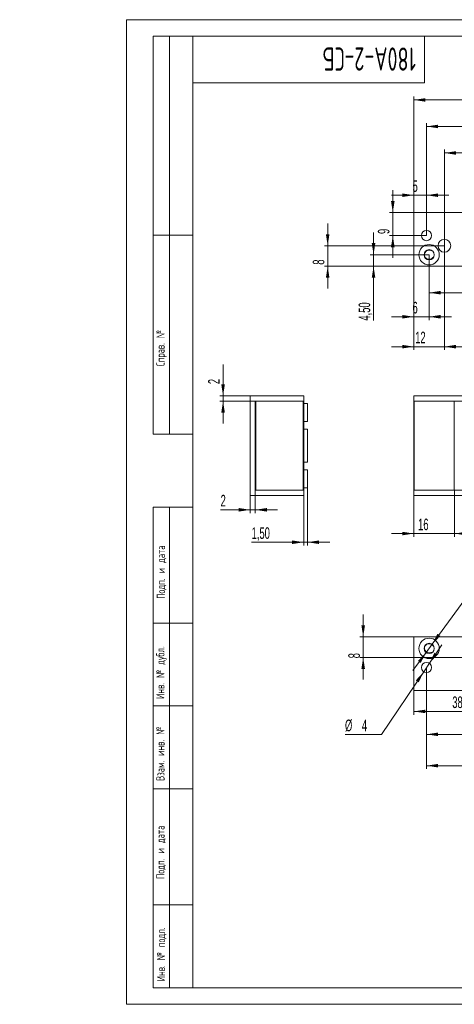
# Model space of a CAD drawing. Header units: millimetres. Extents: x -32 to 544, y -3 to 297.
# Tile 1 of 4: x -32 to 99, y 0 to 297. Entities that reach past the tile are written whole.
import ezdxf

# ---------------------------------------------------------------- set-up
doc = ezdxf.new("R2010")
doc.units = ezdxf.units.MM
doc.layers.add('ОСЕВЫЕ', color=7, linetype='Continuous')
doc.styles.add('SLDTEXTSTYLE0', font='TXT', dxfattribs={"width": 0.605})
doc.styles.add('SLDTEXTSTYLE1', font='TXT', dxfattribs={"width": 0.605, "bigfont": 'bigfont'})
doc.dimstyles.new('SLDDIMSTYLE0', dxfattribs={"dimtxt": 3.5, "dimasz": 3.5, "dimexe": 0, "dimexo": 0.0625, "dimgap": 0.875, "dimtad": 2, "dimlfac": 1.3, "dimrnd": 1e-09, "dimzin": 12, "dimdsep": 46, "dimtxsty": 'SLDTEXTSTYLE0', "dimsah": 1, "dimcen": 0.09, "dimadec": 0, "dimazin": 3, "dimtfac": 1, "dimtdec": 3, "dimtmove": 0, "dimatfit": 0, "dimfxl": 0, "dimfrac": 2, "dimtolj": 1, "dimtzin": 12, "dimarcsym": 0})
doc.dimstyles.new('SLDDIMSTYLE1', dxfattribs={"dimtxt": 3.5, "dimasz": 3.5, "dimexe": 0, "dimexo": 0.0625, "dimgap": 0.875, "dimtad": 2, "dimlfac": 1.3, "dimrnd": 1e-09, "dimzin": 12, "dimdsep": 46, "dimtxsty": 'SLDTEXTSTYLE0', "dimsah": 1, "dimcen": 0.09, "dimadec": 0, "dimazin": 3, "dimtfac": 1, "dimtdec": 3, "dimtofl": 0, "dimtmove": 0, "dimatfit": 3, "dimfxl": 0, "dimfrac": 2, "dimtolj": 1, "dimtzin": 12, "dimarcsym": 0})
doc.dimstyles.new('SLDDIMSTYLE2', dxfattribs={"dimtxt": 3.5, "dimasz": 3.5, "dimexe": 0, "dimexo": 0.0625, "dimgap": 0.875, "dimtad": 0, "dimtih": 1, "dimtoh": 1, "dimlfac": 1.3, "dimrnd": 1e-09, "dimzin": 12, "dimdsep": 46, "dimtxsty": 'SLDTEXTSTYLE0', "dimsah": 1, "dimcen": 0, "dimadec": 0, "dimazin": 3, "dimtfac": 1, "dimtdec": 3, "dimtmove": 0, "dimatfit": 3, "dimfxl": 0, "dimfrac": 2, "dimtolj": 1, "dimtzin": 12, "dimarcsym": 0})

# ---------------------------------------------------------------- blocks, each defined once
blk = doc.blocks.new('_D')
at = {"color": 7, "linetype": 'Continuous', "lineweight": 0}
for p, q in [((86.73, 155.03), (86.73, 141)), ((99.04, 155.03), (99.04, 141)), ((86.73, 142), (80, 142)), ((86.73, 142), (99.04, 142)), ((99.04, 142), (105.77, 142))]:
    blk.add_line(p, q, dxfattribs=at)
for points in [[(86.73, 142), (83.23, 142.53), (83.23, 141.46)], [(99.04, 142), (102.54, 141.46), (102.54, 142.53)]]:
    blk.add_solid(points, dxfattribs=at)
at = {"color": 7, "linetype": 'Continuous', "lineweight": 0, "insert": (88.03, 146.51, -8.58), "char_height": 3.5, "attachment_point": 1, "style": 'SLDTEXTSTYLE0'}
blk.add_mtext('16', dxfattribs=at)
blk = doc.blocks.new('_D_7')
at = {"color": 7, "linetype": 'Continuous', "lineweight": 0}
for p, q in [((86.73, 238.81), (86.73, 273.8)), ((348.27, 238.81), (348.27, 273.8)), ((86.73, 272.8), (348.27, 272.8))]:
    blk.add_line(p, q, dxfattribs=at)
for points in [[(86.73, 272.8), (90.23, 272.26), (90.23, 273.33)], [(348.27, 272.8), (344.77, 273.33), (344.77, 272.26)]]:
    blk.add_solid(points, dxfattribs=at)
at = {"color": 7, "linetype": 'Continuous', "lineweight": 0, "insert": (211.71, 277.31, 0.08), "char_height": 3.5, "attachment_point": 1, "style": 'SLDTEXTSTYLE0'}
blk.add_mtext('340', dxfattribs=at)
blk = doc.blocks.new('_D_8')
at = {"color": 7, "linetype": 'Continuous', "lineweight": 0}
for p, q in [((90.58, 231.88), (90.58, 265.8)), ((90.58, 264.8), (213.66, 264.8)), ((213.66, 231.88), (213.66, 265.8))]:
    blk.add_line(p, q, dxfattribs=at)
for points in [[(90.58, 264.8), (94.08, 264.26), (94.08, 265.33)], [(213.66, 264.8), (210.16, 265.33), (210.16, 264.26)]]:
    blk.add_solid(points, dxfattribs=at)
at = {"color": 7, "linetype": 'Continuous', "lineweight": 0, "insert": (138.95, 269.31, 0.08), "char_height": 3.5, "attachment_point": 1, "style": 'SLDTEXTSTYLE0'}
blk.add_mtext('160', dxfattribs=at)
blk = doc.blocks.new('_D_11')
at = {"color": 7, "linetype": 'Continuous', "lineweight": 0}
for p, q in [((95.96, 228.81), (95.96, 257.8)), ((95.96, 256.8), (208.27, 256.8)), ((208.27, 228.81), (208.27, 257.8))]:
    blk.add_line(p, q, dxfattribs=at)
for points in [[(95.96, 256.8), (99.46, 256.26), (99.46, 257.33)], [(208.27, 256.8), (204.77, 257.33), (204.77, 256.26)]]:
    blk.add_solid(points, dxfattribs=at)
at = {"color": 7, "linetype": 'Continuous', "lineweight": 0, "insert": (145.19, 261.31, 0.08), "char_height": 3.5, "attachment_point": 1, "style": 'SLDTEXTSTYLE0'}
blk.add_mtext('146', dxfattribs=at)
blk = doc.blocks.new('_D_15')
at = {"color": 7, "linetype": 'Continuous', "lineweight": 0}
for p, q in [((91.35, 226.09), (91.35, 213.65)), ((212.89, 226.09), (212.89, 213.65)), ((91.35, 214.65), (212.89, 214.65))]:
    blk.add_line(p, q, dxfattribs=at)
for points in [[(91.35, 214.65), (94.85, 214.11), (94.85, 215.19)], [(212.89, 214.65), (209.39, 215.19), (209.39, 214.11)]]:
    blk.add_solid(points, dxfattribs=at)
at = {"color": 7, "linetype": 'Continuous', "lineweight": 0, "insert": (145.19, 219.16, 0.08), "char_height": 3.5, "attachment_point": 1, "style": 'SLDTEXTSTYLE0'}
blk.add_mtext('158', dxfattribs=at)
blk = doc.blocks.new('_D_20')
at = {"color": 7, "linetype": 'Continuous', "lineweight": 0}
for p, q in [((74.58, 226.1), (74.58, 232.83)), ((91.34, 226.1), (73.58, 226.1)), ((74.58, 226.1), (74.58, 222.64)), ((86.72, 222.64), (73.58, 222.64)), ((74.58, 222.64), (74.58, 206.23))]:
    blk.add_line(p, q, dxfattribs=at)
for points in [[(74.58, 226.1), (75.12, 229.6), (74.04, 229.6)], [(74.58, 222.64), (74.04, 219.14), (75.12, 219.14)]]:
    blk.add_solid(points, dxfattribs=at)
at = {"color": 7, "linetype": 'Continuous', "lineweight": 0, "insert": (70.07, 206.23, 0.08), "char_height": 3.5, "attachment_point": 1, "rotation": 90, "style": 'SLDTEXTSTYLE0'}
blk.add_mtext('4,50', dxfattribs=at)
blk = doc.blocks.new('_D_21')
at = {"color": 7, "linetype": 'Continuous', "lineweight": 0}
for p, q in [((91.35, 226.09), (91.35, 206.39)), ((86.73, 222.63), (86.73, 206.39)), ((86.73, 207.39), (80, 207.39)), ((91.35, 207.39), (86.73, 207.39)), ((91.35, 207.39), (98.08, 207.39))]:
    blk.add_line(p, q, dxfattribs=at)
for points in [[(86.73, 207.39), (83.23, 207.93), (83.23, 206.85)], [(91.35, 207.39), (94.85, 206.85), (94.85, 207.93)]]:
    blk.add_solid(points, dxfattribs=at)
at = {"color": 7, "linetype": 'Continuous', "lineweight": 0, "insert": (86.35, 211.9, 0.08), "char_height": 3.5, "attachment_point": 1, "style": 'SLDTEXTSTYLE0'}
blk.add_mtext('6', dxfattribs=at)
blk = doc.blocks.new('_D_22')
at = {"color": 7, "linetype": 'Continuous', "lineweight": 0}
for p, q in [((60.73, 228.8), (60.73, 235.53)), ((95.95, 228.8), (59.73, 228.8)), ((60.73, 228.8), (60.73, 222.64)), ((86.72, 222.64), (59.73, 222.64)), ((60.73, 222.64), (60.73, 215.91))]:
    blk.add_line(p, q, dxfattribs=at)
for points in [[(60.73, 228.8), (61.27, 232.3), (60.19, 232.3)], [(60.73, 222.64), (60.19, 219.14), (61.27, 219.14)]]:
    blk.add_solid(points, dxfattribs=at)
at = {"color": 7, "linetype": 'Continuous', "lineweight": 0, "insert": (56.22, 223.09, 0.08), "char_height": 3.5, "attachment_point": 1, "rotation": 90, "style": 'SLDTEXTSTYLE0'}
blk.add_mtext('8', dxfattribs=at)
blk = doc.blocks.new('_D_23')
at = {"color": 7, "linetype": 'Continuous', "lineweight": 0}
for p, q in [((86.73, 244.06), (80, 244.06)), ((86.73, 238.81), (86.73, 245.06)), ((90.58, 244.06), (86.73, 244.06)), ((90.58, 231.88), (90.58, 245.06)), ((90.58, 244.06), (97.31, 244.06))]:
    blk.add_line(p, q, dxfattribs=at)
for points in [[(86.73, 244.06), (83.23, 244.59), (83.23, 243.52)], [(90.58, 244.06), (94.08, 243.52), (94.08, 244.59)]]:
    blk.add_solid(points, dxfattribs=at)
at = {"color": 7, "linetype": 'Continuous', "lineweight": 0, "insert": (86.35, 248.57, 0.08), "char_height": 3.5, "attachment_point": 1, "style": 'SLDTEXTSTYLE0'}
blk.add_mtext('5', dxfattribs=at)
blk = doc.blocks.new('_D_24')
at = {"color": 7, "linetype": 'Continuous', "lineweight": 0}
for p, q in [((80.39, 238.8), (80.39, 245.53)), ((86.72, 238.8), (79.39, 238.8)), ((80.39, 231.87), (80.39, 238.8)), ((90.57, 231.87), (79.39, 231.87)), ((80.39, 231.87), (80.39, 225.14))]:
    blk.add_line(p, q, dxfattribs=at)
for points in [[(80.39, 238.8), (80.93, 242.3), (79.85, 242.3)], [(80.39, 231.87), (79.85, 228.37), (80.93, 228.37)]]:
    blk.add_solid(points, dxfattribs=at)
at = {"color": 7, "linetype": 'Continuous', "lineweight": 0, "insert": (75.88, 232.35, 0.08), "char_height": 3.5, "attachment_point": 1, "rotation": 90, "style": 'SLDTEXTSTYLE0'}
blk.add_mtext('9', dxfattribs=at)
blk = doc.blocks.new('_D_25')
at = {"color": 7, "linetype": 'Continuous', "lineweight": 0}
for p, q in [((95.96, 228.79), (95.96, 197.37)), ((86.73, 222.63), (86.73, 197.37)), ((86.73, 198.37), (80, 198.37)), ((95.96, 198.37), (86.73, 198.37)), ((95.96, 198.37), (102.69, 198.37))]:
    blk.add_line(p, q, dxfattribs=at)
for points in [[(86.73, 198.37), (83.23, 198.91), (83.23, 197.83)], [(95.96, 198.37), (99.46, 197.83), (99.46, 198.91)]]:
    blk.add_solid(points, dxfattribs=at)
at = {"color": 7, "linetype": 'Continuous', "lineweight": 0, "insert": (87.15, 202.88, 0.08), "char_height": 3.5, "attachment_point": 1, "style": 'SLDTEXTSTYLE0'}
blk.add_mtext('12', dxfattribs=at)
blk = doc.blocks.new('_D_36')
at = {"color": 7, "linetype": 'Continuous', "lineweight": 0}
for p, q in [((71.45, 110.82), (71.45, 117.55)), ((86.72, 110.82), (70.45, 110.82)), ((71.45, 104.66), (71.45, 110.82)), ((115.95, 104.66), (70.45, 104.66)), ((71.45, 104.66), (71.45, 97.93))]:
    blk.add_line(p, q, dxfattribs=at)
for points in [[(71.45, 110.82), (71.99, 114.32), (70.91, 114.32)], [(71.45, 104.66), (70.91, 101.16), (71.99, 101.16)]]:
    blk.add_solid(points, dxfattribs=at)
at = {"color": 7, "linetype": 'Continuous', "lineweight": 0, "insert": (66.94, 104.37, 0.08), "char_height": 3.5, "attachment_point": 1, "rotation": 90, "style": 'SLDTEXTSTYLE0'}
blk.add_mtext('8', dxfattribs=at)
blk = doc.blocks.new('_D_37')
at = {"color": 7, "linetype": 'Continuous', "lineweight": 0}
for p, q in [((115.96, 104.65), (115.96, 87.35)), ((86.73, 94.65), (86.73, 87.35)), ((115.96, 88.35), (86.73, 88.35))]:
    blk.add_line(p, q, dxfattribs=at)
for points in [[(86.73, 88.35), (90.23, 87.81), (90.23, 88.88)], [(115.96, 88.35), (112.46, 88.88), (112.46, 87.81)]]:
    blk.add_solid(points, dxfattribs=at)
at = {"color": 7, "linetype": 'Continuous', "lineweight": 0, "insert": (98.35, 92.86, 0.08), "char_height": 3.5, "attachment_point": 1, "style": 'SLDTEXTSTYLE0'}
blk.add_mtext('38', dxfattribs=at)
blk = doc.blocks.new('_D_39')
at = {"color": 7, "linetype": 'Continuous', "lineweight": 0}
for p, q in [((91.44, 102.86), (95.2, 108.44)), ((91.44, 102.86), (89.72, 100.31)), ((89.72, 100.31), (76.94, 81.35)), ((76.94, 81.35), (65.96, 81.35))]:
    blk.add_line(p, q, dxfattribs=at)
for points in [[(91.44, 102.86), (93.84, 105.46), (92.95, 106.07)], [(89.72, 100.31), (87.32, 97.71), (88.21, 97.11)]]:
    blk.add_solid(points, dxfattribs=at)
at = {"color": 7, "linetype": 'Continuous', "lineweight": 0, "char_height": 3.5, "attachment_point": 1, "style": 'SLDTEXTSTYLE0'}
for s, insert in [('%%c', (65.96, 85.87, 0.08)), ('4', (71.06, 85.88, 0.08))]:
    blk.add_mtext(s, dxfattribs=dict(at, insert=insert))
blk = doc.blocks.new('_D_40')
at = {"color": 7, "linetype": 'Continuous', "lineweight": 0}
for p, q in [((92.25, 108.6), (102.1, 122.13)), ((102.1, 122.13), (113.09, 122.13)), ((90.44, 106.11), (92.25, 108.6)), ((90.44, 106.11), (86.48, 100.67))]:
    blk.add_line(p, q, dxfattribs=at)
for points in [[(92.25, 108.6), (94.75, 111.11), (93.88, 111.75)], [(90.44, 106.11), (87.95, 103.6), (88.82, 102.97)]]:
    blk.add_solid(points, dxfattribs=at)
at = {"color": 7, "linetype": 'Continuous', "lineweight": 0, "char_height": 3.5, "attachment_point": 1, "style": 'SLDTEXTSTYLE0'}
for s, insert in [('%%c', (102.1, 126.64, 0.08)), ('4', (107.2, 126.65, 0.08))]:
    blk.add_mtext(s, dxfattribs=dict(at, insert=insert))
blk = doc.blocks.new('_D_48')
at = {"color": 7, "linetype": 'Continuous', "lineweight": 0}
for p, q in [((90.58, 101.58), (90.58, 70.98)), ((344.42, 101.58), (344.42, 70.98)), ((90.58, 71.98), (344.42, 71.98))]:
    blk.add_line(p, q, dxfattribs=at)
for points in [[(90.58, 71.98), (94.08, 71.44), (94.08, 72.52)], [(344.42, 71.98), (340.92, 72.52), (340.92, 71.44)]]:
    blk.add_solid(points, dxfattribs=at)
at = {"color": 7, "linetype": 'Continuous', "lineweight": 0, "insert": (211.89, 76.49, 0.08), "char_height": 3.5, "attachment_point": 1, "style": 'SLDTEXTSTYLE0'}
blk.add_mtext('330', dxfattribs=at)
blk = doc.blocks.new('_D_49')
at = {"color": 7, "linetype": 'Continuous', "lineweight": 0}
for p, q in [((90.58, 101.58), (90.58, 80.43)), ((213.66, 101.58), (213.66, 80.43)), ((90.58, 81.43), (213.66, 81.43))]:
    blk.add_line(p, q, dxfattribs=at)
for points in [[(90.58, 81.43), (94.08, 80.9), (94.08, 81.97)], [(213.66, 81.43), (210.16, 81.97), (210.16, 80.9)]]:
    blk.add_solid(points, dxfattribs=at)
at = {"color": 7, "linetype": 'Continuous', "lineweight": 0, "insert": (146.5, 85.95, 0.08), "char_height": 3.5, "attachment_point": 1, "style": 'SLDTEXTSTYLE0'}
blk.add_mtext('160', dxfattribs=at)
blk = doc.blocks.new('_D_52')
at = {"color": 7, "linetype": 'Continuous', "lineweight": 0}
for p, q in [((29.15, 183.5), (29.15, 192.95)), ((37.33, 183.5), (28.15, 183.5)), ((38.87, 181.96), (28.15, 181.96)), ((29.15, 183.5), (29.15, 181.96)), ((29.15, 181.96), (29.15, 175.23))]:
    blk.add_line(p, q, dxfattribs=at)
for points in [[(29.15, 183.5), (29.69, 187), (28.61, 187)], [(29.15, 181.96), (28.61, 178.46), (29.69, 178.46)]]:
    blk.add_solid(points, dxfattribs=at)
at = {"color": 7, "linetype": 'Continuous', "lineweight": 0, "insert": (24.64, 187.07, 65.46), "char_height": 3.5, "attachment_point": 1, "rotation": 90, "style": 'SLDTEXTSTYLE0'}
blk.add_mtext('2', dxfattribs=at)
blk = doc.blocks.new('_D_53')
at = {"color": 7, "linetype": 'Continuous', "lineweight": 0}
for p, q in [((38.88, 155.03), (38.88, 148.16)), ((37.34, 153.49), (37.34, 148.16)), ((37.34, 149.16), (28.41, 149.16)), ((37.34, 149.16), (38.88, 149.16)), ((38.88, 149.16), (45.61, 149.16))]:
    blk.add_line(p, q, dxfattribs=at)
for points in [[(37.34, 149.16), (33.84, 149.7), (33.84, 148.62)], [(38.88, 149.16), (42.38, 148.62), (42.38, 149.7)]]:
    blk.add_solid(points, dxfattribs=at)
at = {"color": 7, "linetype": 'Continuous', "lineweight": 0, "insert": (28.41, 153.67, 65.46), "char_height": 3.5, "attachment_point": 1, "style": 'SLDTEXTSTYLE0'}
blk.add_mtext('2', dxfattribs=at)
blk = doc.blocks.new('_D_54')
at = {"color": 7, "linetype": 'Continuous', "lineweight": 0}
for p, q in [((54.65, 155.8), (54.65, 138.38)), ((53.5, 153.49), (53.5, 138.38)), ((53.5, 139.38), (37.77, 139.38)), ((54.65, 139.38), (53.5, 139.38)), ((54.65, 139.38), (61.38, 139.38))]:
    blk.add_line(p, q, dxfattribs=at)
for points in [[(53.5, 139.38), (50, 139.92), (50, 138.84)], [(54.65, 139.38), (58.15, 138.84), (58.15, 139.92)]]:
    blk.add_solid(points, dxfattribs=at)
at = {"color": 7, "linetype": 'Continuous', "lineweight": 0, "insert": (37.77, 143.89, 65.46), "char_height": 3.5, "attachment_point": 1, "style": 'SLDTEXTSTYLE0'}
blk.add_mtext('1,50', dxfattribs=at)

msp = doc.modelspace()

# ---------------------------------------------------------------- linework, layer by layer
at = {"color": 7, "linetype": 'Continuous', "lineweight": 15}
for p, q in [((8, 172), (8, 292)), ((20, 292), (8, 292)), ((8, 172), (8, 292)), ((13, 172), (13, 292)), ((13, 172), (13, 292)), ((20, 292), (20, 5)), ((415, 292), (20, 292)), ((20, 292), (20, 5)), ((90, 278), (90, 292)), ((20, 278), (90, 278)), ((86.7323, 222.6412), (86.7323, 238.7951)), ((217.5016, 238.7951), (86.7323, 238.7951)), ((8, 232), (20, 232)), ((20, 232), (8, 232)), ((92.6126, 225.2891), (92.6452, 225.2761)), ((217.5016, 222.6412), (86.7323, 222.6412)), ((53.4964, 183.4999), (37.3425, 183.4999)), ((37.3425, 183.4999), (37.3425, 153.4999)), ((38.881, 181.9614), (38.881, 155.0383)), ((38.881, 181.9614), (53.4964, 181.9614)), ((39.0348, 181.9614), (39.0348, 155.0383)), ((53.3425, 181.9614), (39.0348, 181.9614)), ((53.3425, 155.0383), (53.3425, 181.9614)), ((53.4964, 183.4999), (53.4964, 181.9614)), ((53.4964, 181.9614), (53.4964, 155.0383)), ((54.6502, 181.1922), (53.4964, 181.1922)), ((54.6502, 181.1922), (54.6502, 175.8076)), ((217.5016, 183.4999), (86.7323, 183.4999)), ((86.7323, 183.4999), (86.7323, 181.9614)), ((86.7323, 155.0383), (86.7323, 181.9614)), ((86.7323, 181.9614), (217.5016, 181.9614)), ((86.8862, 181.9614), (86.8862, 155.0383)), ((98.8862, 181.9614), (86.8862, 181.9614)), ((98.8862, 155.0383), (98.8862, 181.9614)), ((54.6502, 175.8076), (53.4964, 175.8076)), ((54.6502, 173.4999), (53.4964, 173.4999)), ((54.6502, 173.4999), (54.6502, 163.4999)), ((8, 172), (20, 172)), ((54.6502, 163.4999), (53.4964, 163.4999)), ((54.6502, 161.1922), (53.4964, 161.1922)), ((54.6502, 161.1922), (54.6502, 155.8076)), ((38.881, 155.0383), (53.4964, 155.0383)), ((53.3425, 155.0383), (39.0348, 155.0383)), ((54.6502, 155.8076), (53.4964, 155.8076)), ((53.4964, 155.0383), (53.4964, 153.4999)), ((86.7323, 155.0383), (86.7323, 153.4999)), ((86.7323, 155.0383), (217.5016, 155.0383)), ((98.8862, 155.0383), (86.8862, 155.0383)), ((53.4964, 153.4999), (37.3425, 153.4999)), ((86.7323, 153.4999), (217.5016, 153.4999)), ((8, 5), (8, 150)), ((8, 150), (20, 150)), ((13, 5), (13, 150)), ((20, 115), (8, 115)), ((86.7323, 110.8186), (217.5016, 110.8186)), ((86.7323, 110.8186), (86.7323, 94.6647)), ((92.6126, 108.1707), (92.6452, 108.1837)), ((86.7323, 94.6647), (217.5016, 94.6647)), ((20, 90), (8, 90)), ((20, 65), (8, 65)), ((8, 30), (20, 30)), ((8, 5), (20, 5)), ((20, 5), (415, 5))]:
    msp.add_line(p, q, dxfattribs=at)
for centre, radius in [((90.5785, 231.872), 1.5385), ((91.3477, 226.1028), 3.0769), ((95.9631, 228.7951), 1.9231), ((91.3477, 226.1028), 1.5385), ((91.3477, 107.357), 3.0769), ((91.3477, 107.357), 1.5385), ((90.5785, 101.5878), 1.5385)]:
    msp.add_circle(centre, radius, dxfattribs=at)
for centre, radius, start, end in [((91.3477, 226.1028), 1.3868, 66.456473, 321.621845), ((91.9631, 227.5151), 0.1538, 246.456473, 332.798559), ((92.5554, 225.1463), 0.1538, 68.198591, 141.621845), ((91.3477, 107.357), 1.3868, 38.378155, 293.543527), ((92.5554, 108.3135), 0.1538, 218.378155, 291.801409), ((91.9631, 105.9447), 0.1538, 27.201441, 113.543527)]:
    msp.add_arc(centre, radius, start, end, dxfattribs=at)
at = {"layer": 'ОСЕВЫЕ', "lineweight": 0}
for p, q in [((0, 297), (420, 297)), ((0, 297), (0, 0)), ((0, 0), (420, 0))]:
    msp.add_line(p, q, dxfattribs=at)

# ---------------------------------------------------------------- texts
at = {"color": 7, "linetype": 'Continuous', "lineweight": 0, "attachment_point": 1, "style": 'SLDTEXTSTYLE1'}
for s, insert, char_height, rotation in [('180A-2-\\M+18452\\M+18441', (87.3591, 281.6307), 7, 180), ('\\M+18452\\M+18481\\M+18482\\M+18470\\M+18472. \\M+18782', (9.0011, 192.4526), 2.5, 90), ('\\M+18450\\M+18480\\M+18474\\M+18481. \\M+18479 \\M+18474\\M+18470\\M+18484\\M+18470', (9.1431, 122.3039), 2.5, 90), ('\\M+18449\\M+1847E\\M+18472. \\M+18782 \\M+18474\\M+18485\\M+18471\\M+1847C.', (8.9499, 92.12), 2.5, 90), ('\\M+18442\\M+18478\\M+18470\\M+1847D. \\M+18479\\M+1847E\\M+18472. \\M+18782', (8.9744, 67.3996), 2.5, 90), ('\\M+18450\\M+18480\\M+18474\\M+18481. \\M+18479 \\M+18474\\M+18470\\M+18484\\M+18470', (8.985, 37.7901), 2.5, 90), ('\\M+18449\\M+1847E\\M+18472. \\M+18782 \\M+18481\\M+18480\\M+18474\\M+1847C.', (9.1547, 6.9636), 2.5, 90)]:
    msp.add_mtext(s, dxfattribs=dict(at, insert=insert, char_height=char_height, rotation=rotation))

# ---------------------------------------------------------------- dimensions: what is measured, and where the dimension line sits
at = {"color": 7, "linetype": 'Continuous', "lineweight": 0}
for base, p1, p2, dimstyle, picture, middle in [((348.2708, 272.7951), (86.7323, 238.7951), (348.2708, 238.7951), 'SLDDIMSTYLE1', '_D_7', (217.3232, 272.7951)), ((213.6554, 264.7951), (90.5785, 231.872), (213.6554, 231.872), 'SLDDIMSTYLE1', '_D_8', (144.5622, 264.7951)), ((208.2708, 256.7951), (95.9631, 228.7951), (208.2708, 228.7951), 'SLDDIMSTYLE1', '_D_11', (150.8007, 256.7951)), ((86.7323, 244.0554), (90.5785, 231.872), (86.7323, 238.7951), 'SLDDIMSTYLE0', '_D_23', (89.2881, 244.0554)), ((86.7323, 198.3668), (95.9631, 228.7951), (86.7323, 222.6412), 'SLDDIMSTYLE0', '_D_25', (91.4322, 198.3668)), ((86.7323, 207.3912), (91.3477, 226.1028), (86.7323, 222.6412), 'SLDDIMSTYLE0', '_D_21', (89.2881, 207.3912)), ((212.8862, 214.6522), (91.3477, 226.1028), (212.8862, 226.1028), 'SLDDIMSTYLE1', '_D_15', (150.8007, 214.6522)), ((38.881, 149.1596), (37.3425, 153.4999), (38.881, 155.0383), 'SLDDIMSTYLE0', '_D_53', (31.3496, 149.1596)), ((53.4964, 139.3821), (54.6502, 155.8076), (53.4964, 153.4999), 'SLDDIMSTYLE0', '_D_54', (44.0489, 139.3821)), ((99.04, 141.9951), (86.7323, 155.0383), (99.04, 155.0383), 'SLDDIMSTYLE0', '_D', (92.304, 141.9951)), ((86.7323, 88.3454), (115.9631, 104.6647), (86.7323, 94.6647), 'SLDDIMSTYLE1', '_D_37', (102.6289, 88.3454)), ((213.6554, 81.4342), (90.5785, 101.5878), (213.6554, 101.5878), 'SLDDIMSTYLE1', '_D_49', (152.117, 81.4342))]:
    dim = msp.add_linear_dim(base=base, p1=p1, p2=p2, dimstyle=dimstyle, dxfattribs=at)
    dim.commit()
    dim.dimension.update_dxf_attribs({"geometry": picture, "text_midpoint": middle, "dimtype": 160})
for base, p1, p2, angle, dimstyle, picture, middle in [((80.3919, 238.7951), (90.5785, 231.872), (86.7323, 238.7951), 90, 'SLDDIMSTYLE0', '_D_24', (80.3919, 235.2907)), ((60.7323, 222.6412), (95.9631, 228.7951), (86.7323, 222.6412), 90, 'SLDDIMSTYLE0', '_D_22', (60.7323, 226.0358)), ((74.5809, 222.6412), (91.3477, 226.1028), (86.7323, 222.6412), 90, 'SLDDIMSTYLE0', '_D_20', (74.5809, 212.5154)), ((29.1516, 181.9614), (37.3425, 183.4999), (38.881, 181.9614), 90, 'SLDDIMSTYLE0', '_D_52', (29.1516, 190.0091)), ((71.4484, 110.8186), (115.9631, 104.6647), (86.7323, 110.8186), 90, 'SLDDIMSTYLE0', '_D_36', (71.4484, 107.3069)), ((344.4246, 71.9772), (90.5785, 101.5878), (344.4246, 101.5878), 0, 'SLDDIMSTYLE1', '_D_48', (217.5016, 71.9772))]:
    dim = msp.add_linear_dim(base=base, p1=p1, p2=p2, angle=angle, dimstyle=dimstyle, dxfattribs=at)
    dim.commit()
    dim.dimension.update_dxf_attribs({"geometry": picture, "text_midpoint": middle, "dimtype": 160})
for p1, p2, picture, middle in [((92.2531, 108.6008), (90.4423, 106.1132), '_D_40', (107.5932, 124.8994)), ((89.7186, 100.312), (91.4383, 102.8635), '_D_39', (71.4484, 84.1249))]:
    dim = msp.add_diameter_dim_2p(p1=p1, p2=p2, dimstyle='SLDDIMSTYLE2', dxfattribs=at)
    dim.commit()
    dim.dimension.update_dxf_attribs({"geometry": picture, "text_midpoint": middle, "dimtype": 163})

doc.saveas('drawing.dxf')
